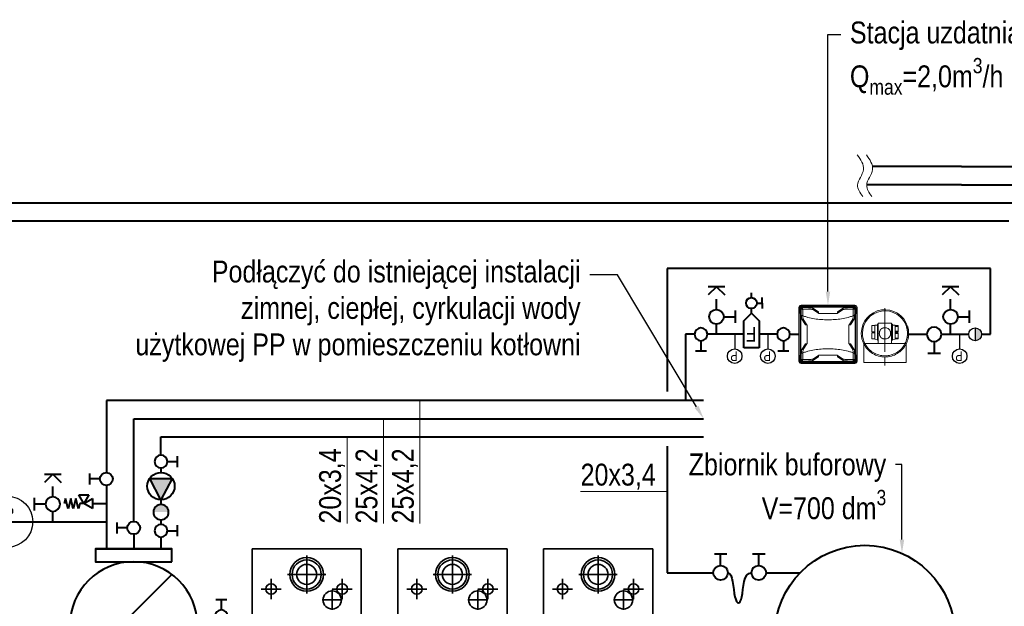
# Model space of a CAD drawing. Header units: centimetres. Extents: x 1912 to 37354, y 4932 to 6633.
# Tile 152 of 236: x 29764 to 30305, y 6034 to 6356. Entities that reach past the tile are written whole.
import ezdxf
from ezdxf import colors
from ezdxf.entities.mleader import LeaderData, LeaderLine
from ezdxf.enums import TextEntityAlignment as Align
from ezdxf.lldxf.tags import DXFTag
from ezdxf.math import Vec2, Vec3

# ---------------------------------------------------------------- set-up
doc = ezdxf.new("R2010")
doc.units = ezdxf.units.CM
for name, pattern in [('ACAD_ISO02W100', [15, 12, -3]), ('ACAD_ISO08W100', [36, 24, -3, 6, -3]), ('BORDER', [1.75, 0.5, -0.25, 0.5, -0.25, 0, -0.25]), ('HIDDEN', [0.375, 0.25, -0.125])]:
    doc.linetypes.add(name, pattern=pattern)
for name, color, linetype in [('1', 1, 'ACAD_ISO08W100'), ('CP_AXIS', 143, 'DASHDOT'), ('cp_hidde', 203, 'HIDDEN'), ('IS_Armatura_Therm', 250, 'SOLID'), ('niewidoczna', 3, 'ACAD_ISO02W100'), ('Osi', 1, 'BORDER'), ('widoczna', 7, 'Continuous')]:
    doc.layers.add(name, color=color, linetype=linetype)
for name, color, linetype, lineweight in [('2DH_OBJ_reflexgr', 252, 'Continuous', 25), ('CP_LOGO', 7, 'Continuous', 35), ('IS_Ciepła_woda', 1, 'DASHDOT', 40), ('IS_Cyrkulacja', 215, 'H2OCYR', 40), ('IS_gaz 2', 44, 'Continuous', 35), ('IS_Opis', 250, 'Continuous', 9), ('IS_Powrót', 5, 'DASH', 40), ('IS_Zasilanie', 1, 'SOLID', 40), ('IS_Zimna_woda', 5, 'SOLID', 40)]:
    doc.layers.add(name, color=color, linetype=linetype, lineweight=lineweight)
doc.styles.add('CP_ATTR', font='arial.ttf')
doc.styles.add('styl1', font='ARIALN.TTF')
tags = doc.linetypes.add('DASH', pattern=[15, 10, -5]).pattern_tags.tags
tags[6:7] = [DXFTag(74, 4), DXFTag(75, 0), DXFTag(340, '0'), DXFTag(46, 0.0), DXFTag(50, 0.0), DXFTag(44, 0.0), DXFTag(45, 0.0)]
tags[4:5] = [DXFTag(74, 4), DXFTag(75, 0), DXFTag(340, '0'), DXFTag(46, 0.0), DXFTag(50, 0.0), DXFTag(44, 0.0), DXFTag(45, 0.0)]
tags = doc.linetypes.add('DASHDOT', pattern=[25.4, 12.7, -6.35, 0, -6.35]).pattern_tags.tags
tags[10:11] = [DXFTag(74, 4), DXFTag(75, 0), DXFTag(340, '0'), DXFTag(46, 1.0), DXFTag(50, 0.0), DXFTag(44, 0.0), DXFTag(45, 0.0)]
tags[8:9] = [DXFTag(74, 4), DXFTag(75, 0), DXFTag(340, '0'), DXFTag(46, 1.0), DXFTag(50, 0.0), DXFTag(44, 0.0), DXFTag(45, 0.0)]
tags[6:7] = [DXFTag(74, 4), DXFTag(75, 0), DXFTag(340, '0'), DXFTag(46, 1.0), DXFTag(50, 0.0), DXFTag(44, 0.0), DXFTag(45, 0.0)]
tags[4:5] = [DXFTag(74, 4), DXFTag(75, 0), DXFTag(340, '0'), DXFTag(46, 1.0), DXFTag(50, 0.0), DXFTag(44, 0.0), DXFTag(45, 0.0)]
doc.linetypes.add('H2OCYR', pattern='A,25.4,-12.7,["~",Standard,S=25.4,R=0,X=-11.43,Y=-14.732],-12.7', length=50.8)
tags = doc.linetypes.add('SOLID', pattern=[10, 10, 0]).pattern_tags.tags
tags[6:7] = [DXFTag(74, 4), DXFTag(75, 0), DXFTag(340, '0'), DXFTag(46, 0.0), DXFTag(50, 0.0), DXFTag(44, 0.0), DXFTag(45, 0.0)]
tags[4:5] = [DXFTag(74, 4), DXFTag(75, 0), DXFTag(340, '0'), DXFTag(46, 0.0), DXFTag(50, 0.0), DXFTag(44, 0.0), DXFTag(45, 0.0)]

# ---------------------------------------------------------------- blocks, each defined once
blk = doc.blocks.new('A$Cae6c5dd9')
at = {"layer": 'IS_gaz 2'}
for p, q in [((0, -547), (0, 0)), ((0, 0), (600, 0)), ((600, 0), (600, -547)), ((300, -35.3), (300, -244.7)), ((404.7, -140), (195.3, -140)), ((105, -275.3), (105, -164.7)), ((495, -275.3), (495, -164.7)), ((160.3, -220), (49.7, -220)), ((550.3, -220), (439.7, -220)), ((440, -335.3), (440, -224.7)), ((495.3, -280), (384.7, -280)), ((0, -547), (10, -557)), ((600, -547), (590, -557))]:
    blk.add_line(p, q, dxfattribs=at)
blk.add_lwpolyline([(590, -557), (10, -557)], dxfattribs=at)
for centre, radius in [((300, -140), 92.5), ((300, -140), 80), ((300, -140), 55), ((105, -220), 29), ((495, -220), 29), ((440, -280), 50)]:
    blk.add_circle(centre, radius, dxfattribs=at)
blk = doc.blocks.new('A$C72C50FD2')
at = {"layer": '1', "color": 0, "lineweight": 15}
blk.add_line((35.53, 52.48), (4.14, 52.48), dxfattribs=at)
at = {"layer": 'niewidoczna', "color": 0, "lineweight": 15, "ltscale": 25.4}
for p, q in [((19.03, 59.66), (19.03, 58.14)), ((21.58, 58.14), (21.58, 59.66)), ((23.01, 59.66), (23.01, 58.14)), ((25.56, 58.14), (25.56, 59.66)), ((5.87, 35.94), (5.87, 6.43)), ((6.27, 35.94), (6.27, 6.43)), ((6.32, 36.05), (6.45, 35.93)), ((35.94, 36.5), (6.43, 36.5)), ((35.94, 36.1), (6.43, 36.1)), ((6.48, 35.9), (6.45, 35.93)), ((6.47, 35.1), (6.48, 35.9)), ((6.48, 35.09), (6.47, 35.1)), ((6.48, 35.9), (7.28, 35.1)), ((6.48, 35.9), (7.27, 35.9)), ((7.28, 35.1), (6.48, 35.09)), ((7.27, 35.9), (7.28, 35.89)), ((7.28, 35.1), (7.28, 35.89)), ((7.28, 35.1), (7.39, 34.98)), ((15.91, 33.56), (12.83, 35.56)), ((12.83, 34.76), (12.83, 35.56)), ((15.91, 32.76), (12.83, 34.76)), ((15.94, 32.59), (15.94, 33.14)), ((26.43, 32.59), (15.94, 32.59)), ((26.43, 32.59), (26.43, 33.14)), ((29.54, 34.76), (26.46, 32.76)), ((29.54, 35.56), (26.47, 33.56)), ((29.54, 34.76), (29.54, 35.56)), ((35.1, 35.1), (34.98, 34.98)), ((35.09, 35.89), (35.1, 35.9)), ((35.09, 35.89), (35.1, 35.1)), ((35.1, 35.1), (35.9, 35.9)), ((35.1, 35.9), (35.9, 35.9)), ((35.89, 35.09), (35.1, 35.1)), ((35.9, 35.1), (35.89, 35.09)), ((35.93, 35.93), (35.9, 35.9)), ((35.9, 35.9), (35.9, 35.1)), ((35.93, 35.93), (36.05, 36.05)), ((36.1, 6.43), (36.1, 35.94)), ((36.5, 6.43), (36.5, 35.94)), ((6.81, 29.54), (8.81, 26.47)), ((7.61, 29.54), (6.81, 29.54)), ((7.61, 29.54), (9.61, 26.46)), ((32.76, 26.46), (34.76, 29.54)), ((33.56, 26.47), (35.56, 29.54)), ((34.76, 29.54), (35.56, 29.54)), ((9.79, 26.43), (9.23, 26.43)), ((9.79, 26.43), (9.79, 15.94)), ((32.59, 26.43), (33.14, 26.43)), ((32.59, 15.94), (32.59, 26.43)), ((8.81, 15.91), (6.81, 12.83)), ((7.61, 12.83), (6.81, 12.83)), ((9.61, 15.91), (7.61, 12.83)), ((9.79, 15.94), (9.23, 15.94)), ((32.59, 15.94), (33.14, 15.94)), ((34.76, 12.83), (32.76, 15.91)), ((35.56, 12.83), (33.56, 15.91)), ((34.76, 12.83), (35.56, 12.83)), ((6.32, 6.32), (6.45, 6.45)), ((6.43, 6.27), (35.94, 6.27)), ((6.43, 5.87), (35.94, 5.87)), ((6.45, 6.45), (6.48, 6.48)), ((6.47, 7.27), (6.48, 7.28)), ((6.48, 6.48), (6.47, 7.27)), ((6.48, 6.48), (7.28, 7.28)), ((7.28, 7.28), (6.48, 7.28)), ((7.27, 6.47), (6.48, 6.48)), ((7.28, 6.48), (7.27, 6.47)), ((7.28, 7.28), (7.39, 7.39)), ((7.28, 7.28), (7.28, 6.48)), ((12.83, 7.61), (15.91, 9.61)), ((12.83, 6.81), (15.91, 8.81)), ((12.83, 7.61), (12.83, 6.81)), ((15.94, 9.79), (26.43, 9.79)), ((15.94, 9.79), (15.94, 9.23)), ((26.43, 9.79), (26.43, 9.23)), ((26.46, 9.61), (29.54, 7.61)), ((26.47, 8.81), (29.54, 6.81)), ((29.54, 7.61), (29.54, 6.81)), ((35.1, 7.28), (34.98, 7.39)), ((35.1, 7.28), (35.09, 6.48)), ((35.1, 6.47), (35.09, 6.48)), ((35.1, 7.28), (35.89, 7.28)), ((35.9, 6.48), (35.1, 7.28)), ((35.9, 6.48), (35.1, 6.47)), ((35.89, 7.28), (35.9, 7.27)), ((35.9, 7.27), (35.9, 6.48)), ((35.9, 6.48), (35.93, 6.45)), ((36.05, 6.32), (35.93, 6.45))]:
    blk.add_line(p, q, dxfattribs=at)
blk.add_circle((21.73, 52.48), 3.11, dxfattribs=at)
for centre, radius, start, end in [((21.73, 52.48), 13, 90.6507, 101.9862), ((21.73, 52.48), 13, 72.8251, 84.3201), ((21.73, 52.48), 13, 117.1807, 242.8193), ((21.73, 52.48), 12.36, 117.2623, 242.7377), ((21.73, 52.48), 12.36, 90.6843, 102.6148), ((21.73, 52.48), 12.36, 71.9088, 84.0259), ((6.43, 35.94), 1.13, 90, 180), ((6.43, 35.94), 0.558, 90, 180), ((6.43, 35.94), 0.16, 90, 180), ((7.68, 34.7), 0.4, 135.7351, 180.7457), ((7.67, 34.69), 0.401, 89.2755, 134.2436), ((34.7, 34.69), 0.4, 45.7351, 90.7457), ((34.69, 34.7), 0.401, 359.2755, 44.2436), ((35.94, 35.94), 0.16, 0, 90), ((6.43, 6.43), 0.558, 180, 270), ((7.68, 7.67), 0.401, 179.2755, 224.2436), ((7.67, 7.68), 0.4, 225.7351, 270.7457), ((34.7, 7.68), 0.401, 269.2755, 314.2436), ((34.69, 7.67), 0.4, 315.7351, 0.7457), ((35.94, 6.43), 0.558, 270, 0), ((35.94, 6.43), 0.16, 270, 0)]:
    blk.add_arc(centre, radius, start, end, dxfattribs=at)
for centre, major_axis, ratio, start_param, end_param in [((6.41, 34.76), (6.41, 0), 0.052336, 1.43601, 1.561391), ((6.81, 35.96), (0, -6.41), 0.052336, 4.847522, 6.280648), ((7.61, 35.96), (0, -6.41), 0.052336, 4.721794, 4.847175), ((6.41, 35.56), (6.41, 0), 0.052336, 0.002537, 1.435664), ((7.61, 35.96), (0, -6.41), 0.052336, 4.910695, 6.280648), ((6.41, 34.76), (6.41, 0), 0.052336, 0.002537, 1.37249), ((15.91, 33.16), (-0.002, 0.399), 0.080354, 4.659689, 6.230485), ((15.91, 32.36), (-0.002, 0.399), 0.080354, 5.314581, 6.230485), ((26.47, 33.16), (-0.002, -0.399), 0.080354, 3.194293, 4.765089), ((26.46, 32.36), (0.002, 0.399), 0.080354, 0.0527, 0.968605), ((35.96, 35.56), (-6.41, 0), 0.052336, 4.847522, 6.280648), ((35.96, 34.76), (-6.41, 0), 0.052336, 4.910695, 6.280648), ((34.76, 35.96), (0, -6.41), 0.052336, 0.002537, 1.37249), ((34.76, 35.96), (0, -6.41), 0.052336, 1.43601, 1.561391), ((35.96, 34.76), (-6.41, 0), 0.052336, 4.721794, 4.847175), ((35.56, 35.96), (0, -6.41), 0.052336, 0.002537, 1.435664), ((9.21, 26.47), (0.399, -0.002), 0.080354, 3.194293, 4.765089), ((10.01, 26.46), (-0.399, 0.002), 0.080354, 0.0527, 0.968605), ((32.36, 26.46), (0.399, 0.002), 0.080354, 5.314581, 6.230485), ((33.16, 26.47), (0.399, 0.002), 0.080354, 4.659689, 6.230485), ((6.81, 6.41), (0, 6.41), 0.052336, 0.002537, 1.435664), ((7.61, 6.41), (0, 6.41), 0.052336, 0.002537, 1.37249), ((9.21, 15.91), (-0.399, -0.002), 0.080354, 4.659689, 6.230485), ((10.01, 15.91), (-0.399, -0.002), 0.080354, 5.314581, 6.230485), ((32.36, 15.91), (0.399, -0.002), 0.080354, 0.0527, 0.968605), ((33.16, 15.91), (-0.399, 0.002), 0.080354, 3.194293, 4.765089), ((34.76, 6.41), (0, 6.41), 0.052336, 4.910695, 6.280648), ((35.56, 6.41), (0, 6.41), 0.052336, 4.847522, 6.280648), ((6.41, 7.61), (6.41, 0), 0.052336, 4.721794, 4.847175), ((7.61, 6.41), (0, 6.41), 0.052336, 1.43601, 1.561391), ((6.41, 6.81), (6.41, 0), 0.052336, 4.847522, 6.280648), ((6.41, 7.61), (6.41, 0), 0.052336, 4.910695, 6.280648), ((15.91, 10.01), (-0.002, -0.399), 0.080354, 0.0527, 0.968605), ((15.91, 9.21), (0.002, 0.399), 0.080354, 3.194293, 4.765089), ((26.46, 10.01), (0.002, -0.399), 0.080354, 5.314581, 6.230485), ((26.47, 9.21), (0.002, -0.399), 0.080354, 4.659689, 6.230485), ((35.96, 7.61), (-6.41, 0), 0.052336, 0.002537, 1.37249), ((35.96, 6.81), (-6.41, 0), 0.052336, 0.002537, 1.435664), ((35.96, 7.61), (-6.41, 0), 0.052336, 1.43601, 1.561391), ((34.76, 6.41), (0, 6.41), 0.052336, 4.721794, 4.847175)]:
    blk.add_ellipse(centre, major_axis=major_axis, ratio=ratio, start_param=start_param, end_param=end_param, dxfattribs=at)
at = {"layer": 'widoczna', "color": 0, "lineweight": 15, "ltscale": 25.4}
for p, q in [((5.69, 63.89), (5.69, 41.08)), ((5.85, 64.05), (16.06, 64.05)), ((16.06, 61.69), (16.06, 64.05)), ((16.06, 61.69), (16.06, 61.54)), ((16.06, 43.43), (16.06, 61.54)), ((21.98, 59.66), (18.63, 59.66)), ((18.63, 59.66), (18.63, 58.14)), ((21.98, 58.14), (21.98, 59.66)), ((25.96, 59.66), (22.61, 59.66)), ((22.61, 59.66), (22.61, 58.14)), ((25.96, 58.14), (25.96, 59.66)), ((27.39, 56.15), (16.06, 56.15)), ((17.91, 56.55), (17.91, 56.15)), ((17.91, 56.55), (26.68, 56.55)), ((18.45, 58.14), (18.31, 56.55)), ((18.45, 58.14), (26.14, 58.14)), ((26.14, 58.14), (26.28, 56.55)), ((26.68, 56.55), (26.68, 56.15)), ((27.39, 48.81), (27.39, 56.15)), ((16.06, 48.81), (27.39, 48.81)), ((17.91, 48.41), (17.91, 48.81)), ((26.68, 48.41), (26.68, 48.81)), ((16.06, 43.43), (16.06, 43.28)), ((16.06, 40.92), (16.06, 43.28)), ((26.68, 48.41), (17.91, 48.41)), ((18.45, 46.82), (18.31, 48.41)), ((26.14, 46.82), (18.45, 46.82)), ((18.63, 46.82), (18.63, 45.3)), ((21.98, 45.3), (18.63, 45.3)), ((21.98, 45.3), (21.98, 46.82)), ((22.61, 46.82), (22.61, 45.3)), ((25.96, 45.3), (22.61, 45.3)), ((25.96, 45.3), (25.96, 46.82)), ((26.14, 46.82), (26.28, 48.41)), ((5.85, 40.92), (16.06, 40.92)), ((5.24, 6.43), (5.24, 35.94)), ((5.3, 6.43), (5.3, 35.94)), ((6.43, 37.14), (9.78, 37.14)), ((6.43, 37.07), (9.13, 37.07)), ((9.78, 37.14), (32.59, 37.14)), ((32.63, 37.14), (32.57, 37.14)), ((32.59, 37.14), (35.94, 37.14)), ((33.24, 37.07), (35.94, 37.07)), ((37.07, 35.94), (37.07, 6.43)), ((37.14, 35.94), (37.14, 6.43)), ((9.13, 5.3), (6.43, 5.3)), ((9.78, 5.24), (6.43, 5.24)), ((9.74, 5.24), (9.81, 5.24)), ((32.59, 5.24), (9.78, 5.24)), ((35.94, 5.24), (32.59, 5.24)), ((35.94, 5.3), (33.24, 5.3))]:
    blk.add_line(p, q, dxfattribs=at)
for centre, radius, start, end in [((21.73, 52.48), 13, 101.9862, 117.1807), ((21.73, 52.48), 13, 84.3201, 90.6507), ((21.73, 52.48), 13, 270, 72.8251), ((5.85, 63.89), 0.16, 92.4284, 178.1199), ((5.85, 63.89), 0.16, 178.1199, 180), ((5.85, 63.89), 0.16, 90, 92.4284), ((21.73, 52.48), 12.36, 102.6148, 117.2623), ((21.73, 52.48), 12.36, 90.6843, 91.4792), ((21.73, 52.48), 12.36, 84.0259, 90.6843), ((21.73, 52.48), 12.36, 88.5209, 90.6843), ((21.73, 52.48), 12.36, 270, 71.9088), ((5.85, 41.08), 0.16, 180, 181.8801), ((5.85, 41.08), 0.16, 181.8801, 267.5716), ((5.85, 41.08), 0.16, 267.5716, 270), ((21.73, 52.48), 13, 242.8193, 270), ((21.73, 52.48), 12.36, 242.7377, 270), ((21.73, 52.48), 12.36, 268.5216, 270), ((21.73, 52.48), 12.36, 270, 271.4786), ((6.43, 35.94), 1.2, 90, 180), ((35.94, 35.94), 1.2, 0, 90), ((35.94, 35.94), 1.13, 0, 90), ((35.94, 35.94), 0.558, 0, 90), ((6.43, 6.43), 1.2, 180, 270), ((6.43, 6.43), 1.13, 180, 270), ((6.43, 6.43), 0.16, 180, 270), ((35.94, 6.43), 1.2, 270, 0), ((35.94, 6.43), 1.13, 270, 0)]:
    blk.add_arc(centre, radius, start, end, dxfattribs=at)
for points, knots in [([(9.78, 36.74), (9.77, 36.75), (9.76, 36.76), (9.73, 36.78), (9.72, 36.79), (9.68, 36.82), (9.66, 36.84), (9.58, 36.89), (9.53, 36.93), (9.46, 36.98), (9.43, 36.99), (9.37, 37.02), (9.34, 37.03), (9.26, 37.06), (9.19, 37.07), (9.13, 37.07)], [0, 0, 0, 0, 0.0625, 0.0625, 0.125, 0.125, 0.25, 0.25, 0.5, 0.5, 0.625, 0.625, 0.75, 0.75, 1, 1, 1, 1]), ([(10.67, 35.78), (10.92, 35.21), (11.14, 34.62), (11.54, 33.44), (11.71, 32.84), (12.2, 31.02), (12.45, 29.8), (12.84, 27.35), (12.98, 26.12), (13.17, 23.65), (13.21, 22.41), (13.21, 19.93), (13.16, 18.68), (12.97, 16.2), (12.83, 14.97), (12.44, 12.53), (12.19, 11.32), (11.71, 9.53), (11.53, 8.93), (11.14, 7.75), (10.92, 7.17), (10.67, 6.59)], [0, 0, 0, 0, 0.0625, 0.0625, 0.125, 0.125, 0.25, 0.25, 0.375, 0.375, 0.5, 0.5, 0.625, 0.625, 0.75, 0.75, 0.875, 0.875, 0.9375, 0.9375, 1, 1, 1, 1]), ([(31.7, 6.59), (31.46, 7.17), (31.24, 7.75), (30.84, 8.94), (30.66, 9.54), (30.18, 11.35), (29.93, 12.57), (29.53, 15.02), (29.39, 16.25), (29.21, 18.72), (29.16, 19.96), (29.16, 22.45), (29.21, 23.7), (29.4, 26.18), (29.54, 27.41), (29.93, 29.84), (30.18, 31.05), (30.66, 32.85), (30.84, 33.44), (31.24, 34.62), (31.46, 35.2), (31.7, 35.78)], [0, 0, 0, 0, 0.0625, 0.0625, 0.125, 0.125, 0.25, 0.25, 0.375, 0.375, 0.5, 0.5, 0.625, 0.625, 0.75, 0.75, 0.875, 0.875, 0.9375, 0.9375, 1, 1, 1, 1]), ([(33.24, 37.07), (33.18, 37.07), (33.12, 37.06), (33, 37.02), (32.94, 36.99), (32.84, 36.93), (32.79, 36.89), (32.71, 36.84), (32.69, 36.82), (32.64, 36.78), (32.62, 36.76), (32.59, 36.74)], [0, 0, 0, 0, 0.25, 0.25, 0.5, 0.5, 0.75, 0.75, 0.875, 0.875, 1, 1, 1, 1]), ([(9.13, 5.3), (9.19, 5.3), (9.26, 5.32), (9.37, 5.35), (9.43, 5.38), (9.53, 5.45), (9.58, 5.48), (9.66, 5.54), (9.68, 5.56), (9.73, 5.6), (9.76, 5.61), (9.78, 5.63)], [0, 0, 0, 0, 0.25, 0.25, 0.5, 0.5, 0.75, 0.75, 0.875, 0.875, 1, 1, 1, 1]), ([(32.59, 5.63), (32.61, 5.62), (32.62, 5.61), (32.64, 5.6), (32.65, 5.59), (32.69, 5.56), (32.71, 5.54), (32.79, 5.48), (32.84, 5.45), (32.92, 5.4), (32.94, 5.38), (33, 5.36), (33.03, 5.34), (33.12, 5.32), (33.18, 5.3), (33.24, 5.3)], [0, 0, 0, 0, 0.0625, 0.0625, 0.125, 0.125, 0.25, 0.25, 0.5, 0.5, 0.625, 0.625, 0.75, 0.75, 1, 1, 1, 1])]:
    blk.add_open_spline(points, degree=3, knots=knots, dxfattribs=at)
blk = doc.blocks.new('Zaworek')
at = {"layer": 'IS_Zimna_woda', "color": 18, "true_color": 0x000000}
for p, q in [((2, 0), (5.15, 0)), ((5.15, 1.72), (5.15, -1.72))]:
    blk.add_line(p, q, dxfattribs=at)
blk.add_circle((0, 0), 2, dxfattribs=at)
blk = doc.blocks.new('Filtr F')
at = {"layer": 'IS_Zimna_woda', "color": 18, "true_color": 0x000000}
for p, q in [((0, 4.19), (14.83, 4.19)), ((0, -4.19), (0, 4.19)), ((14.83, 4.19), (19.03, 0)), ((19.03, 0), (14.83, -4.19)), ((19.03, 0), (21.62, 0)), ((27.55, 0), (30.15, 0)), ((14.83, -4.19), (0, -4.19)), ((24.59, -2.97), (24.59, -5.93)), ((24.59, -5.93), (21.62, -5.93)), ((24.59, -5.93), (27.55, -5.93))]:
    blk.add_line(p, q, dxfattribs=at)
blk.add_circle((24.59, 0), 2.97, dxfattribs=at)
at = {"layer": 'IS_Zimna_woda', "color": 18, "true_color": 0x000000, "insert": (7.39, 0.09), "char_height": 8, "attachment_point": 5, "rotation": 90, "style": 'styl1'}
blk.add_mtext_dynamic_manual_height_columns('\\pxqc;F', width=8.2982, gutter_width=12.5, heights=[14.83], dxfattribs=at)
blk = doc.blocks.new('ZS')
at = {"layer": 'IS_Zimna_woda', "color": 18, "true_color": 0x000000}
for p, q in [((0, 0), (0, -9.96)), ((0, -24.04), (0, -34)), ((0, -46), (-8, -38)), ((0, -46), (8, -38)), ((-8, -46), (0, -46)), ((0, -46), (8, -46))]:
    blk.add_line(p, q, dxfattribs=at)
at = {"layer": 'IS_Zimna_woda', "xscale": 3.517579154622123, "yscale": 3.517579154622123, "zscale": 3.517579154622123, "rotation": 180}
blk.add_blockref('Zaworek', (0, -17), dxfattribs=at)
blk = doc.blocks.new('A$C7A6073B1')
at = {"layer": 'IS_Armatura_Therm'}
h = blk.add_hatch(color=256, dxfattribs=at)
h.dxf.hatch_style = 1
h.paths.add_polyline_path([(10, 5, 1), (0, 5)])
blk.add_line((0, 5), (10, 5), dxfattribs=at)
blk.add_circle((5, 5), 5, dxfattribs=at)
blk = doc.blocks.new('A$C39033376')
at = {"layer": 'IS_Armatura_Therm'}
blk.add_line((7.5, 0), (7.5, 15), dxfattribs=at)
blk.add_circle((7.5, 22.5), 7.5, dxfattribs=at)
at = {"layer": 'IS_Armatura_Therm', "insert": (3.1, 27.5), "char_height": 10, "attachment_point": 1, "style": 'styl1'}
blk.add_mtext_dynamic_manual_height_columns('\\pxqc;P', width=10.187, gutter_width=12.5, heights=[0], dxfattribs=at)
blk = doc.blocks.new('A$C3C9B6DEC')
at = {"layer": 'IS_Zimna_woda'}
for p, q in [((25, 20), (45, 40)), ((50, 10), (50, 40)), ((55, 10), (55, 40)), ((5, 10), (25, 30)), ((25, 30), (25, 20))]:
    blk.add_line(p, q, dxfattribs=at)
blk.add_lwpolyline([(50, 40), (55, 40), (55, 10), (50, 10)], close=True, dxfattribs=at)
blk.add_circle((25, 25), 25, dxfattribs=at)
blk = doc.blocks.new('2drfx_logo01')
at = {"layer": 'CP_LOGO', "color": 83, "extrusion": (0, 1, 0)}
for p, q in [((41.3, 0), (-41.3, 0)), ((-46.3, -5), (-46.3, -34.5)), ((-41.3, -39.5), (41.3, -39.5)), ((46.3, -34.5), (46.3, -5))]:
    blk.add_line(p, q, dxfattribs=at)
at = {"layer": 'CP_LOGO', "extrusion": (0, 1, 0)}
for p, q in [((-43.2, -7.6), (-43.2, -31.7)), ((26.8, -4.8), (-40.4, -4.8)), ((-40.4, -34.5), (26.8, -34.5)), ((-36.7, -29.3), (-36.7, -18.9)), ((-36.7, -29.3), (-36.7, -29.3)), ((-33.4, -29.3), (-36.7, -29.3)), ((-33.4, -19.7), (-33.4, -29.3)), ((-33.4, -29.3), (-33.4, -29.3)), ((-32, -14.2), (-29.6, -14.2)), ((-29.6, -17.3), (-31.2, -17.3)), ((-29.6, -14.2), (-29.6, -17.3)), ((-29.6, -14.2), (-29.6, -14.2)), ((-28.5, -23.7), (-28.5, -19.9)), ((-25.2, -19.8), (-25.2, -20.6)), ((-25.2, -20.6), (-20.5, -20.6)), ((-25.2, -23), (-25.2, -23.7)), ((-17.2, -23), (-25.2, -23)), ((-23.4, -14.2), (-22.3, -14.2)), ((-22.6, -16.9), (-23.1, -16.9)), ((-17.9, -29.3), (-22.9, -29.3)), ((-22.4, -26.4), (-17.9, -26.4)), ((-20.5, -20.6), (-20.5, -19.8)), ((-17.9, -26.4), (-17.9, -29.3)), ((-17.2, -20), (-17.2, -23)), ((-16.5, -14.2), (-14.5, -14.2)), ((-16.5, -17.1), (-16.5, -14.2)), ((-14.5, -17.1), (-16.5, -17.1)), ((-14.5, -14.2), (-14.5, -12)), ((-14.5, -29.3), (-14.5, -17.1)), ((-11.2, -29.3), (-14.5, -29.3)), ((-11.2, -12.6), (-11.2, -14.2)), ((-11.2, -14.2), (-8.7, -14.2)), ((-8.7, -17.1), (-11.2, -17.1)), ((-11.2, -17.1), (-11.2, -29.3)), ((-10.7, -8.3), (-8.4, -8.3)), ((-8.4, -11.3), (-10, -11.3)), ((-8.7, -14.2), (-8.7, -17.1)), ((-8.4, -8.3), (-8.4, -11.3)), ((-6.7, -8.3), (-3.4, -8.3)), ((-6.7, -29.3), (-6.7, -8.3)), ((-3.4, -29.3), (-6.7, -29.3)), ((-3.4, -8.3), (-3.4, -29.3)), ((-3.4, -29.3), (-3.4, -29.3)), ((-1.2, -23.7), (-1.2, -19.9)), ((2.1, -19.8), (2.1, -20.6)), ((2.1, -20.6), (6.8, -20.6)), ((2.1, -23), (2.1, -23.7)), ((10.1, -23), (2.1, -23)), ((3.9, -14.2), (5, -14.2)), ((4.7, -16.9), (4.2, -16.9)), ((9.3, -29.3), (4.4, -29.3)), ((4.9, -26.4), (9.3, -26.4)), ((6.8, -20.6), (6.8, -19.8)), ((9.3, -26.4), (9.3, -29.3)), ((10.1, -20), (10.1, -23)), ((11.6, -14.2), (14.9, -14.2)), ((11.6, -17.2), (11.6, -14.2)), ((11.7, -29.3), (11.7, -26.5)), ((14.9, -29.3), (11.7, -29.3)), ((14.9, -14.2), (14.9, -17.4)), ((14.9, -26.4), (14.9, -29.3)), ((17, -20.1), (17.5, -20.1)), ((17.8, -23.4), (17, -23.4)), ((19.6, -14.2), (22.9, -14.2)), ((19.6, -17.4), (19.6, -14.2)), ((19.7, -29.3), (19.7, -26)), ((23, -29.3), (19.7, -29.3)), ((22.9, -14.2), (22.9, -17.2)), ((23, -26.5), (23, -29.3)), ((29.6, -31.7), (29.6, -7.6))]:
    blk.add_line(p, q, dxfattribs=at)
at = {"layer": 'CP_LOGO', "color": 83}
for centre, start, end in [((41.3, -5), 0, 90), ((-41.3, -5), 90, 180), ((-41.3, -34.5), 180, 270), ((41.3, -34.5), 270, 0)]:
    blk.add_arc(centre, 5, start, end, dxfattribs=at)
at = {"layer": 'CP_LOGO'}
for centre, radius, start, end in [((-40.4, -7.6), 2.8, 90, 180), ((-40.4, -31.7), 2.8, 180, 270), ((-30.6, -19.1), 6.04, 147.2606, 178.23773), ((-32.6, -18.2), 3.91, 106.11739, 143.37596), ((-31.9, -20.3), 6.08, 90.0504, 106.29617), ((-30.3, -19.5), 3.13, 158.99416, 176.3238), ((-28.6, -19.7), 4.79, 175.93238, 180.10771), ((-31.6, -19), 1.71, 127.29521, 158.50757), ((-31.4, -19.4), 2.11, 97.37455, 125.22266), ((-31.2, -20.8), 3.51, 90.08838, 98.11124), ((-20, -20), 8.47, 165.5184, 179.41357), ((-20.3, -23.5), 8.16, 181.01156, 192.20606), ((-23.6, -24.4), 4.78, 190.4306, 253.25485), ((-23.5, -19), 4.85, 88.45116, 165.89282), ((-20.1, -19.7), 5.06, 167.59365, 180.61208), ((-22.4, -23.8), 2.8, 178.22734, 223.44249), ((-22.2, -19.3), 2.94, 147.71352, 166.86593), ((-22.8, -21.8), 7.52, 253.48403, 269.53721), ((-23.2, -18.8), 1.87, 87.66712, 146.17213), ((-22.5, -23.4), 3, 230.01195, 271.63285), ((-22.5, -18.8), 1.87, 33.82787, 92.33288), ((-22.1, -18.9), 4.73, 12.94136, 92.71466), ((-23.4, -19.3), 2.94, 13.13407, 32.28648), ((-25.5, -19.7), 5.06, 359.38792, 12.40635), ((-25.4, -19.9), 8.25, 359.53662, 14.69447), ((-9.6, -12.3), 4.84, 144.36238, 176.33539), ((-11.2, -11.4), 3.03, 115.55693, 140.15133), ((-10.6, -12.9), 4.64, 90.48041, 114.11558), ((-9.4, -12.6), 1.84, 158.02718, 180.99792), ((-10.2, -12.3), 0.954, 105.83517, 156.9141), ((-10, -13), 1.77, 90.07291, 106.11261), ((7.3, -20), 8.47, 165.5184, 179.41357), ((7, -23.5), 8.16, 181.01156, 192.20606), ((3.7, -24.4), 4.78, 190.4306, 253.25485), ((3.8, -19), 4.85, 88.45116, 165.89282), ((7.2, -19.7), 5.06, 167.59365, 180.61208), ((4.9, -23.8), 2.8, 178.22734, 223.44249), ((5.1, -19.3), 2.94, 147.71352, 166.86593), ((4.5, -21.8), 7.52, 253.48403, 269.53721), ((4.1, -18.8), 1.87, 87.66712, 146.17213), ((4.8, -23.4), 3, 230.01195, 271.63285), ((4.8, -18.8), 1.87, 33.82787, 92.33288), ((5.2, -18.9), 4.73, 12.94136, 92.71466), ((3.8, -19.3), 2.94, 13.13407, 32.28648), ((1.8, -19.7), 5.06, 359.38792, 12.40635), ((1.8, -19.9), 8.25, 359.53662, 14.69447), ((18.8, -17.1), 7.23, 180.44422, 200.59836), ((19.1, -26.5), 7.42, 159.74131, 179.77956), ((16.4, -18.1), 4.61, 200.41383, 233.81358), ((16.7, -25.6), 4.92, 128.25682, 159.41174), ((19.7, -17.3), 4.84, 181.45927, 192.5475), ((19.3, -26.3), 4.37, 159.57859, 181.07883), ((17.4, -17.8), 2.5, 191.37369, 222.17322), ((17, -25.4), 1.92, 91.98047, 160.98789), ((16.9, -18.2), 1.9, 225.79589, 271.92531), ((17.6, -18.2), 1.9, 268.07469, 314.20411), ((17.7, -25.3), 1.82, 29.0147, 86.8568), ((17.1, -17.8), 2.5, 317.82678, 348.62631), ((16, -26.1), 3.7, 2.11523, 28.22654), ((14.8, -17.3), 4.84, 347.4525, 358.54073), ((18.1, -18.1), 4.61, 306.18642, 339.58617), ((17.8, -25.6), 4.92, 20.58826, 51.74318), ((11.3, -27.6), 11.7, 5.32515, 18.38846), ((15.7, -17.1), 7.23, 339.40164, 359.55578), ((26.8, -7.6), 2.8, 0, 90), ((26.8, -31.7), 2.8, 270, 0)]:
    blk.add_arc(centre, radius, start, end, dxfattribs=at)
blk = doc.blocks.new('2hpa_rfxng_18_grau_x0n4hz')
for radius in [14, 14, 0.5]:
    blk.add_circle((0, 0), radius)
for start, end in [(90, 180), (180, 270), (270, 90)]:
    blk.add_arc((0, 0), 0.15, start, end)
at = {"layer": 'CP_AXIS'}
for p, q in [((0, 14), (0, -14)), ((-14, 0), (14, 0))]:
    blk.add_line(p, q, dxfattribs=at)
at = {"layer": 'cp_hidde'}
blk.add_circle((0, 0), 1.34, dxfattribs=at)
at = {"xscale": 0.06, "yscale": 0.06, "zscale": 0.06}
blk.add_blockref('2drfx_logo01', (0, 7), dxfattribs=at)
at = {"linetype": 'ByBlock', "style": 'CP_ATTR', "flags": 9}
for tag in ['TEXT_40', 'TEXT_39', 'TEXT_38', 'TEXT_37', 'TEXT_36', 'TEXT_35', 'TEXT_34', 'TEXT_33', 'TEXT_32', 'TEXT_31', 'TEXT_30', 'TEXT_29', 'TEXT_28', 'TEXT_27', 'TEXT_26', 'TEXT_25', 'TEXT_24', 'TEXT_23', 'TEXT_22', 'TEXT_21', 'TEXT_20', 'TEXT_19', 'TEXT_18', 'TEXT_17', 'TEXT_16', 'TEXT_15', 'TEXT_14', 'TEXT_13', 'TEXT_12', 'TEXT_11', 'TEXT_10', 'TEXT_09', 'TEXT_08', 'TEXT_07', 'TEXT_06', 'TEXT_05', 'TEXT_04', 'TEXT_03', 'TEXT_02', 'TEXT_01', 'OTHER', 'PRODUCER', 'ORDER-NO', 'GROUP', 'NUMBER', 'NAME']:
    blk.add_attdef(tag, text='', height=0.00005, dxfattribs=at).set_placement((-0.01, 0), align=Align.MIDDLE_LEFT)
blk = doc.blocks.new('Valvola di sicurezza')
at = {"layer": 'IS_Zimna_woda', "color": 18, "true_color": 0x000000}
for p, q in [((-0.59, 4.68), (0, 4.82)), ((0.59, 4.38), (-0.59, 4.68)), ((-0.59, 4.08), (0.59, 4.38)), ((0.59, 3.79), (-0.59, 4.08)), ((-0.59, 3.49), (0.59, 3.79)), ((0.59, 3.2), (-0.59, 3.49)), ((0, 2.56), (-0.98, 3.13)), ((-0.98, 3.13), (-0.98, 1.99)), ((-0.98, 1.99), (0, 2.56)), ((0, 2.56), (-0.57, 1.57)), ((0, 3.05), (0.59, 3.2)), ((0, 2.56), (0, 3.05)), ((0.57, 1.57), (0, 2.56)), ((-0.57, 1.57), (0.57, 1.57)), ((0, 1.57), (0, 0))]:
    blk.add_line(p, q, dxfattribs=at)

msp = doc.modelspace()

# ---------------------------------------------------------------- hatches: boundary and pattern name
at = {"layer": 'IS_Opis'}
h = msp.add_hatch(color=256, dxfattribs=at)
h.dxf.hatch_style = 1
h.paths.add_polyline_path([(29835.35, 6104.06), (29847.71, 6104.06), (29841.53, 6092.3)])
at = {"layer": 'IS_Zimna_woda', "true_color": 0x000000}
h = msp.add_hatch(color=18, dxfattribs=at)
edge = h.paths.add_edge_path()
edge.add_arc((29841.53, 6085.58), 4.19, 1439.9318, 1619.9318)
edge.add_line((29837.34, 6085.58), (29845.73, 6085.57))

# ---------------------------------------------------------------- linework, layer by layer
at = {"layer": 'IS_Ciepła_woda'}
msp.add_line((29826.53, 6073.38), (29826.53, 6065.34), dxfattribs=at)
at = {"layer": 'IS_Cyrkulacja'}
for p, q in [((29841.53, 6116.87), (29841.53, 6126.87)), ((29841.53, 6126.87), (30139.51, 6126.87)), ((29841.53, 6071.82), (29841.53, 6065.34))]:
    msp.add_line(p, q, dxfattribs=at)
at = {"layer": 'IS_Cyrkulacja', "color": 18, "true_color": 0x000000}
for p, q in [((29841.53, 6109.83), (29841.53, 6107.3)), ((29841.53, 6092.3), (29841.53, 6089.77)), ((29841.53, 6081.39), (29841.53, 6078.86))]:
    msp.add_line(p, q, dxfattribs=at)
at = {"layer": 'IS_Opis'}
for p, q in [((29943.68, 6079.3), (29943.68, 6126.87)), ((30071.94, 6096.83), (30119.51, 6096.83))]:
    msp.add_line(p, q, dxfattribs=at)
for points in [[(30223.86, 6281.81), (30227.27, 6273.73), (30224.03, 6265.16), (30226.84, 6258.9)], [(30228.86, 6281.8), (30232.27, 6273.72), (30229.03, 6265.15), (30231.84, 6258.89)]]:
    msp.add_spline(points, degree=3, dxfattribs=at)
at = {"layer": 'IS_Powrót', "color": 18, "true_color": 0x000000}
msp.add_line((30281.03, 6265.34), (30229.04, 6265.34), dxfattribs=at)
at = {"layer": 'IS_Powrót'}
msp.add_line((30173.78, 6052.27), (30192.47, 6052.27), dxfattribs=at)
at = {"layer": 'IS_Zasilanie', "color": 18, "true_color": 0x000000}
msp.add_line((30281.03, 6275.34), (30232.23, 6275.34), dxfattribs=at)
at = {"layer": 'IS_Zasilanie'}
msp.add_circle((30228.03, 6017.84), 49.5, dxfattribs=at)
at = {"layer": 'IS_Zimna_woda'}
for p, q in [((30161.55, 6183.22), (30141.55, 6183.22)), ((30179.8, 6183.22), (30169.8, 6183.22)), ((30186.83, 6183.22), (30191.83, 6183.22)), ((30252.07, 6183.22), (30262.07, 6183.22)), ((30270.07, 6183.22), (30275.07, 6183.22)), ((30275.07, 6183.22), (30285.07, 6183.22)), ((30292.1, 6183.22), (30297.1, 6183.22)), ((29811.53, 6146.87), (29811.53, 6107.31)), ((30119.51, 6121.87), (30119.51, 6052.27)), ((29811.53, 6100.28), (29811.53, 6065.34)), ((29757.15, 6080.28), (29811.53, 6080.28)), ((30119.51, 6052.27), (30144.82, 6052.27)), ((30152.82, 6052.27), (30152.98, 6052.27)), ((30165.52, 6052.27), (30165.78, 6052.27))]:
    msp.add_line(p, q, dxfattribs=at)
at = {"layer": 'IS_Zimna_woda', "color": 18, "true_color": 0x000000}
for p, q in [((29841.53, 6092.3), (29835.35, 6104.06)), ((29835.35, 6104.06), (29847.71, 6104.06)), ((29847.71, 6104.06), (29841.53, 6092.3))]:
    msp.add_line(p, q, dxfattribs=at)
msp.add_circle((29841.53, 6099.8), 7.5, dxfattribs=at)
for start, end in [(359.9318, 179.9318), (179.9318, 359.9318)]:
    msp.add_arc((29841.53, 6085.58), 4.19, start, end, dxfattribs=at)
at = {"layer": 'IS_Zimna_woda'}
msp.add_open_spline([(30152.82, 6052.27), (30155.6, 6052.45), (30155.78, 6034.58), (30161.47, 6034.49), (30161.29, 6052.45), (30165.78, 6052.27)], degree=3, dxfattribs=at)

# ---------------------------------------------------------------- block references
at = {"color": 1, "lineweight": 5, "xscale": -4.800000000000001, "yscale": 4.800000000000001, "zscale": 4.800000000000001, "rotation": 90}
msp.add_blockref('Valvola di sicurezza', (29811.53, 6090.28), dxfattribs=at)
at = {"layer": '2DH_OBJ_reflexgr'}
msp.add_blockref('2hpa_rfxng_18_grau_x0n4hz', (29757.15, 6080.28), dxfattribs=at)
at = {"layer": 'IS_Armatura_Therm'}
for name, p, xscale, yscale, zscale, rotation in [('A$C7A6073B1', (30285.07, 6186.74), 0.7035158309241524, 0.7035158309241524, 0.7035158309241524, 270), ('A$C39033376', (30160.55, 6183.22), 0.5333333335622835, 0.5333333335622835, 0.5333333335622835, 180), ('A$C39033376', (30178.8, 6183.22), 0.5333333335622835, 0.5333333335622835, 0.5333333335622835, 180), ('A$C39033376', (30284.07, 6183.22), 0.5333333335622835, 0.5333333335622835, 0.5333333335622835, 180)]:
    msp.add_blockref(name, p, dxfattribs=dict(at, xscale=xscale, yscale=yscale, zscale=zscale, rotation=rotation))
at = {"layer": 'IS_Opis', "yscale": 0.5685728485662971, "zscale": 0.5685728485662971, "rotation": 180}
for p, xscale in [((30146.55, 6183.22), 0.5685728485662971), ((30275.07, 6183.22), 0.5685728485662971), ((29782.15, 6080.28), -0.5685728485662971)]:
    msp.add_blockref('ZS', p, dxfattribs=dict(at, xscale=xscale))
at = {"layer": 'IS_Zimna_woda', "rotation": 89.99999999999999}
msp.add_blockref('Filtr F', (30165.74, 6175.81), dxfattribs=at)
at = {"layer": 'IS_Zimna_woda', "color": 18, "true_color": 0x000000, "xscale": -1, "rotation": 270}
msp.add_blockref('A$C72C50FD2', (30186.6, 6162.03), dxfattribs=at)
at = {"layer": 'IS_Zimna_woda'}
for name, p, xscale, yscale, zscale, rotation in [('Zaworek', (30138.03, 6183.22), -1.758789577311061, 1.758789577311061, 1.758789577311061, 90), ('Zaworek', (30183.32, 6183.22), -1.758789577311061, 1.758789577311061, 1.758789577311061, 90), ('Zaworek', (30266.07, 6183.22), -2.000000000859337, 2.000000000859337, 2.000000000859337, 90), ('A$C3C9B6DEC', (29791.53, 5988.34), -1.4, 1.4, 1.4, 270), ('Zaworek', (30148.82, 6052.27), 2.000000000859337, 2.000000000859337, 2.000000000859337, 90.00000000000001), ('Zaworek', (30169.78, 6052.27), 2.000000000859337, 2.000000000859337, 2.000000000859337, 90.00000000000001)]:
    msp.add_blockref(name, p, dxfattribs=dict(at, xscale=xscale, yscale=yscale, zscale=zscale, rotation=rotation))
at = {"layer": 'IS_Zimna_woda', "color": 18, "true_color": 0x000000, "yscale": 1.758789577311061, "zscale": 1.758789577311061}
for p, xscale, rotation in [((29841.53, 6113.35), -1.758789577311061, 180), ((29811.53, 6103.79), 1.758789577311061, 180), ((29826.53, 6076.9), 1.758789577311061, 180), ((29841.53, 6075.34), -1.758789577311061, 180), ((29874.69, 6028.34), -1.758789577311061, 270)]:
    msp.add_blockref('Zaworek', p, dxfattribs=dict(at, xscale=xscale, rotation=rotation))
at = {"layer": 'Osi', "xscale": 0.1, "yscale": 0.1, "zscale": 0.1}
for p in [(29891.53, 6065.34), (29971.53, 6065.34), (30051.53, 6065.34)]:
    msp.add_blockref('A$Cae6c5dd9', p, dxfattribs=at)

# ---------------------------------------------------------------- texts
at = {"layer": 'IS_Opis', "char_height": 12, "attachment_point": 1, "rotation": 90, "style": 'styl1'}
for s, insert in [('\\pxql;20x3,4', (29928.36, 6079.3)), ('\\pxql;25x4,2', (29948.36, 6079.3)), ('\\pxql;25x4,2', (29968.36, 6079.3))]:
    msp.add_mtext_dynamic_manual_height_columns(s, width=79.2717, gutter_width=12.5, heights=[0], dxfattribs=dict(at, insert=insert))
at = {"layer": 'IS_Opis', "insert": (30071.94, 6112.15), "char_height": 12, "attachment_point": 1, "style": 'styl1'}
msp.add_mtext_dynamic_manual_height_columns('\\pxql;20x3,4', width=79.2717, gutter_width=12.5, heights=[0], dxfattribs=at)

# ---------------------------------------------------------------- next in the draw order: leaders
at = {"layer": 'IS_Opis'}
ml = msp.add_multileader_mtext('Standard', dxfattribs=at)
ml.set_content('\\A1;{\\C256;\\c0;Stacja uzdatniania wody Q\\H0.7x;\\S^ max;\\H1.42857x;=2,0m\\H0.7x;\\S3^ ;\\H1.42857x;/h}', color=256, style='styl1')
ml.set_leader_properties()
ml.build(insert=Vec2(0, 0))
ml.multileader.update_dxf_attribs({"dogleg_length": 5, "arrow_head_size": 7.5})
ctx = ml.context
ctx.base_point, ctx.char_height, ctx.arrow_head_size, ctx.landing_gap_size, ctx.plane_origin = Vec3(30214.83, 6347.8), 12, 7.5, 5, Vec3(30146, 6185.65)
notes = []
notes.append((ctx, [(0, (1, 1, 0), (30207.78, 6347.8), (1, 0), 7.04, [(0, [(30207.78, 6199.17)], 0, [])])]))
ctx.mtext.insert, ctx.mtext.width, ctx.mtext.defined_height, ctx.mtext.flow_direction = Vec3(30219.83, 6354.99), 149.2909, 76.92, 5
ctx.mtext.has_bg_fill, ctx.mtext.bg_color, ctx.mtext.bg_scale_factor, ctx.mtext.bg_transparency, ctx.mtext.use_window_bg_color = 1, -1073741824, 1, 0, 1
ml = msp.add_multileader_mtext('Standard', dxfattribs=at)
ml.set_content('\\A1;{\\C256;\\c0;Podłączyć do istniejącej instalacji zimnej, ciepłej, cyrkulacji wody użytkowej PP w pomieszczeniu kotłowni}', color=256, style='styl1')
ml.set_leader_properties()
ml.build(insert=Vec2(0, 0))
ml.multileader.update_dxf_attribs({"dogleg_length": 5, "arrow_head_size": 7.5})
ctx = ml.context
ctx.base_point, ctx.char_height, ctx.arrow_head_size, ctx.landing_gap_size, ctx.plane_origin = Vec3(29824.25, 6215.95), 12, 7.5, 5, Vec3(30154.03, 6007.63)
ctx.text_align_type = 2
notes.append((ctx, [(0, (1, 1, 0), (30092.24, 6215.95), (-1, 0), 15.31, [(0, [(30139.51, 6136.87)], 0, [])])]))
ctx.mtext.insert, ctx.mtext.width, ctx.mtext.defined_height, ctx.mtext.alignment, ctx.mtext.flow_direction = Vec3(30071.93, 6223.71), 247.383, 76.92, 3, 5
ctx.mtext.has_bg_fill, ctx.mtext.bg_color, ctx.mtext.bg_scale_factor, ctx.mtext.bg_transparency, ctx.mtext.use_window_bg_color = 1, -1073741824, 1, 0, 1
ml = msp.add_multileader_mtext('Standard', dxfattribs=at)
ml.set_content('\\A1;{\\C256;\\c0;Zbiornik buforowy V=700 dm\\H0.7x;\\S3^ ;}', color=256, style='styl1')
ml.set_leader_properties()
ml.build(insert=Vec2(0, 0))
ml.multileader.update_dxf_attribs({"dogleg_length": 5, "arrow_head_size": 7.5})
ctx = ml.context
ctx.base_point, ctx.char_height, ctx.arrow_head_size, ctx.landing_gap_size, ctx.plane_origin = Vec3(30126.7, 6111.68), 12, 7.5, 5, Vec3(30143.35, 6045.16)
ctx.text_align_type = 2
notes.append((ctx, [(0, (1, 1, 0), (30248.41, 6111.68), (-1, 0), 3.63, [(0, [(30248.41, 6062.95)], 0, [])])]))
ctx.mtext.insert, ctx.mtext.width, ctx.mtext.defined_height, ctx.mtext.alignment, ctx.mtext.flow_direction = Vec3(30239.78, 6117.78), 110.0798, 76.92, 3, 5
ctx.mtext.has_bg_fill, ctx.mtext.bg_color, ctx.mtext.bg_scale_factor, ctx.mtext.bg_transparency, ctx.mtext.use_window_bg_color = 1, -1073741824, 1, 0, 1
for ctx, leaders in notes:
    for number, flags, end, landing, length, lines in leaders:
        leader = LeaderData()
        leader.index, (leader.has_last_leader_line, leader.has_dogleg_vector, leader.attachment_direction) = number, flags
        leader.last_leader_point, leader.dogleg_vector, leader.dogleg_length = Vec3(end), Vec3(landing), length
        for number, points, colour, breaks in lines:
            line = LeaderLine()
            line.index, line.vertices, line.color, line.breaks = number, Vec3.list(points), colors.encode_raw_color(colour), breaks
            leader.lines.append(line)
        ctx.leaders.append(leader)

# ---------------------------------------------------------------- next in the draw order: linework, layer by layer
at = {"layer": 'IS_Ciepła_woda'}
for p, q in [((29826.53, 6080.42), (29826.53, 6136.87)), ((29826.53, 6136.87), (30139.51, 6136.87))]:
    msp.add_line(p, q, dxfattribs=at)
at = {"layer": 'IS_Opis'}
for p, q in [((29983.68, 6079.3), (29983.68, 6146.87)), ((29963.68, 6079.3), (29963.68, 6136.87))]:
    msp.add_line(p, q, dxfattribs=at)
at = {"layer": 'IS_Powrót'}
for p, q in [((30281.03, 6265.34), (30331.76, 6265.34)), ((30307.1, 6245.34), (28794.97, 6245.34))]:
    msp.add_line(p, q, dxfattribs=at)
at = {"layer": 'IS_Zasilanie'}
for p, q in [((30281.03, 6275.34), (30343.55, 6275.34)), ((30318.89, 6255.34), (28784.97, 6255.34))]:
    msp.add_line(p, q, dxfattribs=at)
at = {"layer": 'IS_Zimna_woda'}
for p, q in [((30297.1, 6219.38), (30119.51, 6219.38)), ((30119.51, 6219.38), (30119.51, 6151.87)), ((30297.1, 6183.22), (30297.1, 6219.38)), ((30134.51, 6183.22), (30129.51, 6183.22)), ((30129.51, 6183.22), (30129.51, 6146.87)), ((30139.51, 6146.87), (29811.53, 6146.87))]:
    msp.add_line(p, q, dxfattribs=at)

doc.saveas('drawing.dxf')
